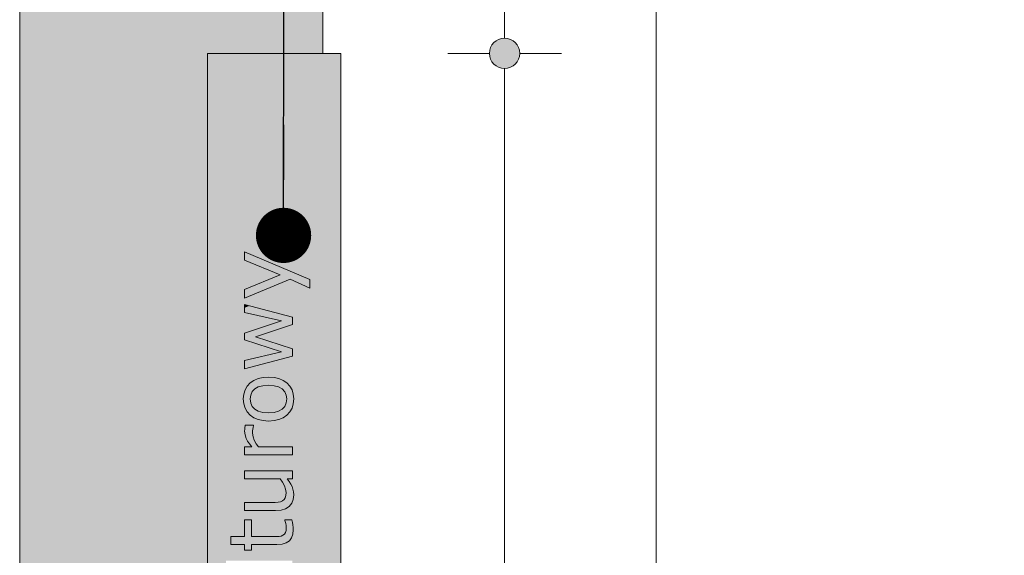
# Model space of a CAD drawing. Header units: millimetres. Extents: x 64850 to 1435566, y -594079 to 57306.
# Tile 118 of 121: x 1424726 to 1425538, y -591946 to -591504. Entities that reach past the tile are written whole.
import ezdxf

# ---------------------------------------------------------------- set-up
doc = ezdxf.new("R2010")
doc.units = ezdxf.units.MM
doc.header["$MEASUREMENT"] = 0
for name, color, linetype in [('Konstrukcja - Słupy', 7, 'Continuous'), ('Konstrukcja - Ściany zew', 7, 'Continuous'), ('Wymiarowanie - Ogólne', 7, 'Continuous')]:
    doc.layers.add(name, color=color, linetype=linetype)
for name, color, linetype, lineweight in [('Konstrukcja - Słupy_Nr_pióra__1', 7, 'Continuous', 13), ('Konstrukcja - Ściany zew_Nr_pióra__1', 7, 'Continuous', 13), ('Opisy - Etykiety_Nr_pióra__1', 7, 'Continuous', 13), ('Wymiarowanie - Ogólne_Nr_pióra__46', 5, 'Continuous', 15)]:
    doc.layers.add(name, color=color, linetype=linetype, lineweight=lineweight)
doc.layers.add('Wymiarowanie - Ogólne_Nr_pióra__45', color=7, linetype='Continuous', lineweight=15, true_color=0x40a5ff)
doc.layers.add('Wymiarowanie - Ogólne_Nr_pióra__85', color=7, linetype='Continuous', lineweight=13, true_color=0x80c2ff)
doc.styles.add('STYL_AUTOMATYCZNY_1', font='arial.ttf')
doc.dimstyles.new('STYL_AUTOMATYCZNY__1', dxfattribs={"dimtxt": 50, "dimasz": 47.5, "dimexe": 0.18, "dimexo": 0.0625, "dimgap": 0, "dimtad": 1, "dimtih": 1, "dimtoh": 1, "dimdec": 0, "dimlfac": 0.1, "dimzin": 0, "dimdsep": 46, "dimtxsty": 'STYL_AUTOMATYCZNY_1', "dimblk": 'ARROWHEAD_11', "dimblk1": 'ARROWHEAD_11', "dimblk2": 'ARROWHEAD_11', "dimcen": 0.09, "dimse1": 1, "dimse2": 1, "dimclrd": 256, "dimclre": 256, "dimclrt": 5, "dimazin": 0, "dimtfac": 1, "dimtdec": 4, "dimtmove": 0, "dimatfit": 3, "dimfxl": 1, "dimtolj": 1, "dimtzin": 0, "dimarcsym": 0})
doc.dimstyles.new('STYL_AUTOMATYCZNY__2', dxfattribs={"dimtxt": 50, "dimasz": 47.5, "dimexe": 0.18, "dimexo": 0.0625, "dimgap": 0, "dimtad": 1, "dimdec": 0, "dimlfac": 0.1, "dimzin": 0, "dimdsep": 46, "dimtxsty": 'STYL_AUTOMATYCZNY_1', "dimblk": 'ARROWHEAD_11', "dimblk1": 'ARROWHEAD_11', "dimblk2": 'ARROWHEAD_11', "dimcen": 0.09, "dimse1": 1, "dimse2": 1, "dimclrd": 256, "dimclre": 256, "dimclrt": 5, "dimazin": 0, "dimtfac": 1, "dimtdec": 4, "dimtmove": 0, "dimatfit": 3, "dimfxl": 1, "dimtolj": 1, "dimtzin": 0, "dimarcsym": 0})
doc.dimstyles.new('STYL_AUTOMATYCZNY__8', dxfattribs={"dimtxt": 0.18, "dimasz": 91.2, "dimexe": 0.18, "dimexo": 0.0625, "dimgap": 0, "dimtad": 0, "dimtih": 1, "dimtoh": 1, "dimdec": 4, "dimzin": 0, "dimdsep": 46, "dimcen": 0.09, "dimadec": 0, "dimazin": 0, "dimtfac": 1, "dimtdec": 4, "dimtmove": 0, "dimatfit": 3, "dimldrblk": 'ARROWHEAD_11', "dimfxl": 1, "dimtolj": 1, "dimtzin": 0, "dimarcsym": 0})

# ---------------------------------------------------------------- blocks, each defined once
blk = doc.blocks.new('ElemPrzekroju_22_4', base_point=(1348773.02, -593731.69))
at = {"layer": 'Konstrukcja - Słupy', "linetype": 'Continuous', "lineweight": 0, "true_color": 0x000000}
for points in [[(1424725.5, -593731.69), (1424845.5, -593731.69), (1424845.5, -593521.69), (1424855.5, -593521.69), (1424855.5, -593731.69), (1424975.5, -593731.69), (1424975.5, -592931.69), (1424880.5, -592931.69), (1424880.5, -591531.69), (1424975.5, -591531.69), (1424975.5, -591331.69), (1424725.5, -591331.69)], [(1424870.5, -591545.83), (1424865.5, -591552.9), (1424865.5, -592952.9), (1424964.09, -592952.9), (1424966.63, -592952.37), (1424969.43, -592951.31), (1424972.42, -592949.76), (1424975.5, -592947.77), (1424975.5, -592931.69), (1424880.5, -592931.69), (1424880.5, -591545.83)], [(1424911.08, -591733.98), (1424948.56, -591718.29), (1424964.99, -591725.62), (1424964.99, -591718.53), (1424911.08, -591695.55), (1424911.08, -591702.49), (1424940.28, -591714.69), (1424911.08, -591726.78)], [(1424911.08, -591733.98), (1424948.56, -591718.29), (1424964.99, -591725.62), (1424964.99, -591718.53), (1424911.08, -591695.55), (1424911.08, -591702.49), (1424940.28, -591714.69), (1424911.08, -591726.78)], [(1424941.58, -591752.66), (1424911.08, -591762.75), (1424911.08, -591768.21), (1424941.58, -591778.05), (1424911.08, -591785.28), (1424911.08, -591792.19), (1424950.47, -591781.82), (1424950.47, -591775.72), (1424920.11, -591765.67), (1424950.47, -591755.55), (1424950.47, -591749.42), (1424911.08, -591739.16), (1424911.08, -591745.82)], [(1424911.08, -591739.16), (1424911.08, -591741.78), (1424914.97, -591740.17)], [(1424911.08, -591745.82), (1424941.58, -591752.66), (1424911.08, -591762.75), (1424911.08, -591768.21), (1424926.97, -591773.33), (1424929.9, -591769.18), (1424933.71, -591770.17), (1424920.11, -591765.67), (1424950.47, -591755.55), (1424950.47, -591749.42), (1424918.11, -591740.99), (1424911.08, -591743.93)], [(1424911.08, -591792.19), (1424950.47, -591781.82), (1424950.47, -591775.72), (1424935.47, -591770.76), (1424935.47, -591771.36), (1424928.28, -591773.76), (1424941.58, -591778.05), (1424911.08, -591785.28)], [(1424910.34, -591813.18), (1424909.99, -591817.11), (1424910.31, -591820.69), (1424911.23, -591820.48), (1424915.79, -591820.17), (1424916.09, -591820.19), (1424915.7, -591817.11), (1424916.12, -591813.82), (1424917.36, -591811.05), (1424919.42, -591808.79), (1424922.34, -591807.13), (1424926.13, -591806.13), (1424930.79, -591805.8), (1424935.37, -591806.13), (1424939.12, -591807.14), (1424942.06, -591808.81), (1424944.16, -591811.07), (1424945.43, -591813.84), (1424945.85, -591817.11), (1424945.42, -591820.42), (1424944.15, -591823.21), (1424942.02, -591825.47), (1424939.08, -591827.13), (1424935.33, -591828.13), (1424930.79, -591828.47), (1424926.13, -591828.14), (1424922.34, -591827.14), (1424919.42, -591825.49), (1424917.36, -591823.23), (1424916.12, -591820.44), (1424916.1, -591820.28), (1424912.34, -591821.27), (1424910.68, -591822.22), (1424911.39, -591824.61), (1424913.13, -591827.71), (1424915.58, -591830.39), (1424918.63, -591832.54), (1424922.18, -591834.08), (1424926.23, -591835), (1424930.79, -591835.31), (1424935.22, -591835.01), (1424935.42, -591834.57), (1424935.68, -591832.59), (1424936.21, -591834.39), (1424936.25, -591834.8), (1424939.41, -591834.08), (1424942.95, -591832.54), (1424945.99, -591830.39), (1424948.43, -591827.71), (1424950.17, -591824.61), (1424951.21, -591821.08), (1424951.56, -591817.11), (1424951.21, -591813.18), (1424950.17, -591809.67), (1424948.43, -591806.57), (1424945.99, -591803.89), (1424942.95, -591801.73), (1424939.41, -591800.19), (1424935.35, -591799.26), (1424930.79, -591798.96), (1424928.51, -591799.11), (1424918.75, -591801.68), (1424918.63, -591801.73), (1424915.58, -591803.89), (1424913.13, -591806.57), (1424911.39, -591809.67)], [(1424922.18, -591800.19), (1424921.59, -591800.44), (1424926.58, -591799.26), (1424926.6, -591799.24), (1424926.23, -591799.26)], [(1424911.08, -591856.71), (1424911.08, -591863.34), (1424950.47, -591863.34), (1424950.47, -591856.71), (1424922.51, -591856.71), (1424920.56, -591854.01), (1424919, -591851.21), (1424917.98, -591848.3), (1424917.64, -591845.28), (1424917.68, -591843.51), (1424917.8, -591841.99), (1424918.01, -591840.57), (1424918.31, -591839.11), (1424918.31, -591838.76), (1424911.51, -591838.76), (1424911.17, -591841.09), (1424911.11, -591842.1), (1424911.08, -591843.59), (1424911.42, -591846.7), (1424912.41, -591849.74), (1424913.49, -591851.86), (1424914.99, -591854.18), (1424916.9, -591856.71)], [(1424911.08, -591856.71), (1424911.08, -591863.34), (1424950.47, -591863.34), (1424950.47, -591856.71), (1424922.51, -591856.71), (1424920.56, -591854.01), (1424919, -591851.21), (1424917.98, -591848.3), (1424917.64, -591845.28), (1424917.68, -591843.51), (1424917.8, -591841.99), (1424918.01, -591840.57), (1424918.31, -591839.11), (1424918.31, -591838.76), (1424911.51, -591838.76), (1424911.17, -591841.09), (1424911.11, -591842.1), (1424911.08, -591843.59), (1424911.42, -591846.7), (1424912.41, -591849.74), (1424913.49, -591851.86), (1424914.99, -591854.18), (1424916.9, -591856.71)], [(1424911.08, -591902.68), (1424911.08, -591909.31), (1424936.65, -591909.31), (1424941.14, -591908.93), (1424944.85, -591907.78), (1424947.77, -591905.86), (1424949.88, -591903.25), (1424951.14, -591900.03), (1424951.56, -591896.2), (1424951.4, -591893.8), (1424950.93, -591891.54), (1424950.15, -591889.43), (1424949.07, -591887.35), (1424947.72, -591885.21), (1424946.1, -591883.01), (1424950.47, -591883.01), (1424950.47, -591876.38), (1424911.08, -591876.38), (1424911.08, -591883.01), (1424940.49, -591883.01), (1424942.38, -591885.76), (1424943.91, -591888.7), (1424944.91, -591891.63), (1424945.25, -591894.33), (1424945.07, -591896.87), (1424944.54, -591898.73), (1424943.63, -591900.11), (1424942.29, -591901.2), (1424940.62, -591901.96), (1424938.64, -591902.4), (1424936.29, -591902.61), (1424933.51, -591902.68)], [(1424911.08, -591902.68), (1424911.08, -591909.31), (1424936.65, -591909.31), (1424941.14, -591908.93), (1424944.85, -591907.78), (1424947.77, -591905.86), (1424949.88, -591903.25), (1424951.14, -591900.03), (1424951.56, -591896.2), (1424951.4, -591893.8), (1424950.93, -591891.54), (1424950.15, -591889.43), (1424949.07, -591887.35), (1424947.72, -591885.21), (1424946.1, -591883.01), (1424950.47, -591883.01), (1424950.47, -591876.38), (1424911.08, -591876.38), (1424911.08, -591883.01), (1424940.49, -591883.01), (1424942.38, -591885.76), (1424943.91, -591888.7), (1424944.91, -591891.63), (1424945.25, -591894.33), (1424945.07, -591896.87), (1424944.54, -591898.73), (1424943.63, -591900.11), (1424942.29, -591901.2), (1424940.62, -591901.96), (1424938.64, -591902.4), (1424936.29, -591902.61), (1424933.51, -591902.68)], [(1424899.77, -591930.71), (1424899.77, -591937.34), (1424911.08, -591937.34), (1424911.08, -591941.82), (1424916.66, -591941.82), (1424916.66, -591937.34), (1424937.6, -591937.34), (1424941.93, -591936.99), (1424945.4, -591935.95), (1424948, -591934.2), (1424949.8, -591931.79), (1424950.88, -591928.74), (1424951.24, -591925.04), (1424951.16, -591923.19), (1424950.93, -591921.11), (1424950.56, -591918.99), (1424950.11, -591917.03), (1424944.16, -591917.03), (1424944.16, -591917.39), (1424944.51, -591918.41), (1424944.95, -591919.92), (1424945.31, -591921.65), (1424945.43, -591923.31), (1424945.26, -591925.74), (1424944.77, -591927.45), (1424943.93, -591928.66), (1424942.71, -591929.59), (1424941.14, -591930.26), (1424939.45, -591930.57), (1424937.36, -591930.68), (1424934.6, -591930.71), (1424916.66, -591930.71), (1424916.66, -591917.03), (1424911.08, -591917.03), (1424911.08, -591930.71)], [(1424899.77, -591930.71), (1424899.77, -591937.34), (1424911.08, -591937.34), (1424911.08, -591941.82), (1424916.66, -591941.82), (1424916.66, -591937.34), (1424937.6, -591937.34), (1424941.93, -591936.99), (1424945.4, -591935.95), (1424948, -591934.2), (1424949.8, -591931.79), (1424950.88, -591928.74), (1424951.24, -591925.04), (1424951.16, -591923.19), (1424950.93, -591921.11), (1424950.56, -591918.99), (1424950.11, -591917.03), (1424944.16, -591917.03), (1424944.16, -591917.39), (1424944.51, -591918.41), (1424944.95, -591919.92), (1424945.31, -591921.65), (1424945.43, -591923.31), (1424945.26, -591925.74), (1424944.77, -591927.45), (1424943.93, -591928.66), (1424942.71, -591929.59), (1424941.14, -591930.26), (1424939.45, -591930.57), (1424937.36, -591930.68), (1424934.6, -591930.71), (1424916.66, -591930.71), (1424916.66, -591917.03), (1424911.08, -591917.03), (1424911.08, -591930.71)]]:
    blk.add_hatch(color=18, dxfattribs=at).paths.add_polyline_path(points)
h = blk.add_hatch(color=18, dxfattribs=at)
h.paths.add_polyline_path([(1424910.34, -591813.18), (1424909.99, -591817.11), (1424910.34, -591821.08), (1424911.39, -591824.61), (1424913.13, -591827.71), (1424915.58, -591830.39), (1424918.63, -591832.54), (1424922.18, -591834.08), (1424926.23, -591835), (1424930.79, -591835.31), (1424935.35, -591835), (1424939.41, -591834.08), (1424942.95, -591832.54), (1424945.99, -591830.39), (1424948.43, -591827.71), (1424950.17, -591824.61), (1424951.21, -591821.08), (1424951.56, -591817.11), (1424951.21, -591813.18), (1424950.17, -591809.67), (1424948.43, -591806.57), (1424945.99, -591803.89), (1424942.95, -591801.73), (1424939.41, -591800.19), (1424935.35, -591799.26), (1424930.79, -591798.96), (1424926.23, -591799.26), (1424922.18, -591800.19), (1424918.63, -591801.73), (1424915.58, -591803.89), (1424913.13, -591806.57), (1424911.39, -591809.67)])
h.paths.add_polyline_path([(1424915.7, -591817.11), (1424916.12, -591813.82), (1424917.36, -591811.05), (1424919.42, -591808.79), (1424922.34, -591807.13), (1424926.13, -591806.13), (1424930.79, -591805.8), (1424935.37, -591806.13), (1424939.12, -591807.14), (1424942.06, -591808.81), (1424944.16, -591811.07), (1424945.43, -591813.84), (1424945.85, -591817.11), (1424945.42, -591820.42), (1424944.15, -591823.21), (1424942.02, -591825.47), (1424939.08, -591827.13), (1424935.33, -591828.13), (1424930.79, -591828.47), (1424926.13, -591828.14), (1424922.34, -591827.14), (1424919.42, -591825.49), (1424917.36, -591823.23), (1424916.12, -591820.44)], flags=0)
at = {"layer": 'Konstrukcja - Słupy_Nr_pióra__1', "color": 7, "linetype": 'Continuous', "lineweight": 13}
for p, q in [((1424725.5, -593731.69), (1424725.5, -591331.69)), ((1424975.5, -591531.69), (1424975.5, -591331.69))]:
    blk.add_line(p, q, dxfattribs=at)
blk = doc.blocks.new('ElemPrzekroju_23_4', base_point=(1348773.02, -593731.69))
at = {"layer": 'Konstrukcja - Ściany zew', "linetype": 'Continuous', "lineweight": 0, "true_color": 0x000000}
h = blk.add_hatch(color=18, dxfattribs=at)
h.paths.add_polyline_path([(1424978, -591531.69), (1424880.5, -591531.69), (1424880.5, -592931.69), (1424978, -592931.69)])
h.paths.add_polyline_path([(1424895.61, -591957.23), (1424895.61, -591950.6), (1424950.47, -591950.6), (1424950.47, -591957.23)], flags=0)
h.paths.add_polyline_path([(1424895.61, -592119.09), (1424895.61, -592112.47), (1424930.79, -592112.47), (1424911.08, -592093.32), (1424911.08, -592084.97), (1424929.28, -592103.26), (1424950.47, -592083.63), (1424950.47, -592092.37), (1424933.23, -592108.17), (1424937.32, -592112.47), (1424950.47, -592112.47), (1424950.47, -592119.09)], flags=0)
h.paths.add_polyline_path([(1424897.97, -592043.57), (1424925.36, -592043.57), (1424897.97, -592018.08), (1424897.97, -592009.62), (1424922.65, -592033.07), (1424950.47, -592008.53), (1424950.47, -592017.59), (1424927.09, -592038.35), (1424932.66, -592043.57), (1424950.47, -592043.57), (1424950.47, -592050.55), (1424897.97, -592050.55)], flags=0)
h.paths.add_polyline_path([(1424897.97, -592234.81), (1424897.97, -592220.57), (1424898.06, -592217.58), (1424898.32, -592214.91), (1424898.76, -592212.56), (1424899.78, -592209.47), (1424901.25, -592206.75), (1424902.7, -592204.9), (1424904.37, -592203.35), (1424906.25, -592202.11), (1424908.43, -592201.2), (1424910.96, -592200.65), (1424913.83, -592200.47), (1424917.2, -592200.77), (1424920.3, -592201.69), (1424923.09, -592203.14), (1424925.47, -592205.09), (1424927.13, -592207.01), (1424928.49, -592209.15), (1424929.54, -592211.51), (1424930.3, -592214.19), (1424930.75, -592217.3), (1424930.9, -592220.85), (1424930.9, -592227.83), (1424950.47, -592227.83), (1424950.47, -592234.81)], flags=0)
h.paths.add_polyline_path([(1424899.77, -591937.34), (1424899.77, -591930.71), (1424911.08, -591930.71), (1424911.08, -591917.03), (1424916.66, -591917.03), (1424916.66, -591930.71), (1424934.6, -591930.71), (1424937.36, -591930.68), (1424939.45, -591930.57), (1424941.14, -591930.26), (1424942.71, -591929.59), (1424943.93, -591928.66), (1424944.77, -591927.45), (1424945.26, -591925.74), (1424945.43, -591923.31), (1424945.31, -591921.65), (1424944.95, -591919.92), (1424944.51, -591918.41), (1424944.16, -591917.39), (1424944.16, -591917.03), (1424950.11, -591917.03), (1424950.56, -591918.99), (1424950.93, -591921.11), (1424951.16, -591923.19), (1424951.24, -591925.04), (1424950.88, -591928.74), (1424949.8, -591931.79), (1424948, -591934.2), (1424945.4, -591935.95), (1424941.93, -591936.99), (1424937.6, -591937.34), (1424916.66, -591937.34), (1424916.66, -591941.82), (1424911.08, -591941.82), (1424911.08, -591937.34)], flags=0)
h.paths.add_polyline_path([(1424910.34, -591821.08), (1424909.99, -591817.11), (1424910.34, -591813.18), (1424911.39, -591809.67), (1424913.13, -591806.57), (1424915.58, -591803.89), (1424918.63, -591801.73), (1424922.18, -591800.19), (1424926.23, -591799.26), (1424930.79, -591798.96), (1424935.35, -591799.26), (1424939.41, -591800.19), (1424942.95, -591801.73), (1424945.99, -591803.89), (1424948.43, -591806.57), (1424950.17, -591809.67), (1424951.21, -591813.18), (1424951.56, -591817.11), (1424951.21, -591821.08), (1424950.17, -591824.61), (1424948.43, -591827.71), (1424945.99, -591830.39), (1424942.95, -591832.54), (1424939.41, -591834.08), (1424935.35, -591835), (1424930.79, -591835.31), (1424926.23, -591835), (1424922.18, -591834.08), (1424918.63, -591832.54), (1424915.58, -591830.39), (1424913.13, -591827.71), (1424911.39, -591824.61)], flags=0)
h.paths.add_polyline_path([(1424910.2, -592182.48), (1424910.13, -592180.09), (1424910.21, -592177.44), (1424910.44, -592175.02), (1424910.82, -592172.85), (1424911.75, -592169.97), (1424913.16, -592167.5), (1424915.02, -592165.55), (1424917.36, -592164.12), (1424920.24, -592163.25), (1424923.74, -592162.96), (1424950.47, -592162.96), (1424950.47, -592169.55), (1424946.27, -592169.55), (1424946.99, -592170.58), (1424947.95, -592171.93), (1424948.91, -592173.4), (1424949.66, -592174.84), (1424950.4, -592176.62), (1424951.01, -592178.64), (1424951.42, -592180.98), (1424951.56, -592183.69), (1424951.17, -592187.06), (1424949.99, -592190.06), (1424948.03, -592192.71), (1424945.47, -592194.77), (1424942.47, -592196), (1424939.04, -592196.41), (1424936.25, -592196.2), (1424933.83, -592195.56), (1424931.8, -592194.49), (1424930.08, -592193.03), (1424928.63, -592191.2), (1424927.44, -592189.01), (1424926.5, -592186.45), (1424925.78, -592183.57), (1424925.29, -592180.37), (1424924.95, -592176.93), (1424924.67, -592173.32), (1424924.45, -592169.55), (1424923.42, -592169.55), (1424921.36, -592169.75), (1424919.69, -592170.34), (1424918.37, -592171.31), (1424917.36, -592172.62), (1424916.68, -592174.17), (1424916.27, -592176), (1424916.06, -592178.02), (1424915.99, -592180.13), (1424916.16, -592182.88), (1424916.67, -592185.94), (1424917.2, -592188.11), (1424917.86, -592190.32), (1424918.66, -592192.57), (1424918.66, -592192.92), (1424911.93, -592192.92), (1424911.38, -592190.55), (1424910.77, -592187.32), (1424910.41, -592184.89)], flags=0)
h.paths.add_polyline_path([(1424950.47, -591781.82), (1424911.08, -591792.19), (1424911.08, -591785.28), (1424941.58, -591778.05), (1424911.08, -591768.21), (1424911.08, -591762.75), (1424941.58, -591752.66), (1424911.08, -591745.82), (1424911.08, -591739.16), (1424950.47, -591749.42), (1424950.47, -591755.55), (1424920.11, -591765.67), (1424950.47, -591775.72)], flags=0)
h.paths.add_polyline_path([(1424911.08, -591976.97), (1424911.08, -591970.34), (1424950.47, -591970.34), (1424950.47, -591976.97), (1424946.1, -591976.97), (1424947.72, -591979.17), (1424949.07, -591981.31), (1424950.15, -591983.39), (1424950.93, -591985.5), (1424951.4, -591987.76), (1424951.56, -591990.16), (1424951.14, -591993.99), (1424949.88, -591997.21), (1424947.77, -591999.82), (1424944.85, -592001.74), (1424941.14, -592002.89), (1424936.65, -592003.27), (1424911.08, -592003.27), (1424911.08, -591996.65), (1424933.51, -591996.65), (1424936.29, -591996.57), (1424938.64, -591996.36), (1424940.62, -591995.92), (1424942.29, -591995.16), (1424943.63, -591994.07), (1424944.54, -591992.7), (1424945.07, -591990.84), (1424945.25, -591988.29), (1424944.91, -591985.6), (1424943.91, -591982.67), (1424942.38, -591979.72), (1424940.49, -591976.97)], flags=0)
h.paths.add_polyline_path([(1424911.08, -591702.49), (1424911.08, -591695.55), (1424964.99, -591718.53), (1424964.99, -591725.62), (1424948.56, -591718.29), (1424911.08, -591733.98), (1424911.08, -591726.78), (1424940.28, -591714.69)], flags=0)
h.paths.add_polyline_path([(1424950.47, -592150.19), (1424911.08, -592150.19), (1424911.08, -592143.56), (1424916.9, -592143.56), (1424914.99, -592141.03), (1424913.49, -592138.71), (1424912.41, -592136.6), (1424911.42, -592133.55), (1424911.08, -592130.45), (1424911.11, -592128.96), (1424911.17, -592127.94), (1424911.51, -592125.62), (1424918.31, -592125.62), (1424918.31, -592125.97), (1424918.01, -592127.43), (1424917.8, -592128.84), (1424917.68, -592130.36), (1424917.64, -592132.14), (1424917.98, -592135.15), (1424919, -592138.06), (1424920.56, -592140.87), (1424922.51, -592143.56), (1424950.47, -592143.56)], flags=0)
h.paths.add_polyline_path([(1424936.65, -591909.31), (1424911.08, -591909.31), (1424911.08, -591902.68), (1424933.51, -591902.68), (1424936.29, -591902.61), (1424938.64, -591902.4), (1424940.62, -591901.96), (1424942.29, -591901.2), (1424943.63, -591900.11), (1424944.54, -591898.73), (1424945.07, -591896.88), (1424945.25, -591894.33), (1424944.91, -591891.63), (1424943.91, -591888.7), (1424942.38, -591885.76), (1424940.49, -591883.01), (1424911.08, -591883.01), (1424911.08, -591876.38), (1424950.47, -591876.38), (1424950.47, -591883.01), (1424946.1, -591883.01), (1424947.72, -591885.21), (1424949.07, -591887.35), (1424950.15, -591889.43), (1424950.93, -591891.54), (1424951.4, -591893.8), (1424951.56, -591896.2), (1424951.14, -591900.03), (1424949.88, -591903.25), (1424947.77, -591905.86), (1424944.85, -591907.78), (1424941.14, -591908.93)], flags=0)
h.paths.add_polyline_path([(1424950.47, -591863.34), (1424911.08, -591863.34), (1424911.08, -591856.71), (1424916.9, -591856.71), (1424914.99, -591854.18), (1424913.49, -591851.86), (1424912.41, -591849.74), (1424911.42, -591846.7), (1424911.08, -591843.59), (1424911.11, -591842.1), (1424911.17, -591841.09), (1424911.51, -591838.76), (1424918.31, -591838.76), (1424918.31, -591839.11), (1424918.01, -591840.57), (1424917.8, -591841.99), (1424917.68, -591843.51), (1424917.64, -591845.28), (1424917.98, -591848.3), (1424919, -591851.21), (1424920.56, -591854.01), (1424922.51, -591856.71), (1424950.47, -591856.71)], flags=0)
blk.add_hatch(color=18, dxfattribs=at).paths.add_polyline_path([(1424915.7, -591817.11), (1424916.12, -591820.44), (1424917.36, -591823.23), (1424919.42, -591825.49), (1424922.34, -591827.14), (1424926.13, -591828.14), (1424930.79, -591828.47), (1424935.33, -591828.13), (1424939.08, -591827.13), (1424942.02, -591825.47), (1424944.15, -591823.21), (1424945.42, -591820.42), (1424945.85, -591817.11), (1424945.43, -591813.84), (1424944.16, -591811.07), (1424942.06, -591808.81), (1424939.12, -591807.14), (1424935.37, -591806.13), (1424930.79, -591805.8), (1424926.13, -591806.13), (1424922.34, -591807.13), (1424919.42, -591808.79), (1424917.36, -591811.05), (1424916.12, -591813.82)])
at = {"layer": 'Konstrukcja - Ściany zew_Nr_pióra__1', "color": 7, "linetype": 'Continuous', "lineweight": 13}
for p, q in [((1424880.5, -591531.69), (1424978, -591531.69)), ((1424880.5, -592931.69), (1424880.5, -591531.69)), ((1424911.08, -591695.55), (1424964.99, -591718.53)), ((1424911.08, -591702.49), (1424911.08, -591695.55)), ((1424940.28, -591714.69), (1424911.08, -591702.49)), ((1424911.08, -591726.78), (1424940.28, -591714.69)), ((1424948.56, -591718.29), (1424911.08, -591733.98)), ((1424964.99, -591725.62), (1424948.56, -591718.29)), ((1424964.99, -591718.53), (1424964.99, -591725.62)), ((1424911.08, -591733.98), (1424911.08, -591726.78)), ((1424911.08, -591739.16), (1424950.47, -591749.42)), ((1424911.08, -591745.82), (1424911.08, -591739.16)), ((1424941.58, -591752.66), (1424911.08, -591745.82)), ((1424950.47, -591749.42), (1424950.47, -591755.55)), ((1424911.08, -591762.75), (1424941.58, -591752.66)), ((1424950.47, -591755.55), (1424920.11, -591765.67)), ((1424911.08, -591768.21), (1424911.08, -591762.75)), ((1424920.11, -591765.67), (1424950.47, -591775.72)), ((1424941.58, -591778.05), (1424911.08, -591768.21)), ((1424911.08, -591785.28), (1424941.58, -591778.05)), ((1424950.47, -591781.82), (1424911.08, -591792.19)), ((1424950.47, -591775.72), (1424950.47, -591781.82)), ((1424911.08, -591792.19), (1424911.08, -591785.28)), ((1424922.18, -591800.19), (1424926.23, -591799.26)), ((1424926.23, -591799.26), (1424930.79, -591798.96)), ((1424930.79, -591798.96), (1424935.35, -591799.26)), ((1424935.35, -591799.26), (1424939.41, -591800.19)), ((1424911.39, -591809.67), (1424913.13, -591806.57)), ((1424913.13, -591806.57), (1424915.58, -591803.89)), ((1424915.58, -591803.89), (1424918.63, -591801.73)), ((1424918.63, -591801.73), (1424922.18, -591800.19)), ((1424922.34, -591807.13), (1424919.42, -591808.79)), ((1424926.13, -591806.13), (1424922.34, -591807.13)), ((1424930.79, -591805.8), (1424926.13, -591806.13)), ((1424935.37, -591806.13), (1424930.79, -591805.8)), ((1424939.12, -591807.14), (1424935.37, -591806.13)), ((1424942.06, -591808.81), (1424939.12, -591807.14)), ((1424939.41, -591800.19), (1424942.95, -591801.73)), ((1424942.95, -591801.73), (1424945.99, -591803.89)), ((1424945.99, -591803.89), (1424948.43, -591806.57)), ((1424948.43, -591806.57), (1424950.17, -591809.67)), ((1424909.99, -591817.11), (1424910.34, -591813.18)), ((1424910.34, -591813.18), (1424911.39, -591809.67)), ((1424916.12, -591813.82), (1424915.7, -591817.11)), ((1424917.36, -591811.05), (1424916.12, -591813.82)), ((1424919.42, -591808.79), (1424917.36, -591811.05)), ((1424944.16, -591811.07), (1424942.06, -591808.81)), ((1424945.43, -591813.84), (1424944.16, -591811.07)), ((1424945.85, -591817.11), (1424945.43, -591813.84)), ((1424950.17, -591809.67), (1424951.21, -591813.18)), ((1424951.21, -591813.18), (1424951.56, -591817.11)), ((1424910.34, -591821.08), (1424909.99, -591817.11)), ((1424911.39, -591824.61), (1424910.34, -591821.08)), ((1424915.7, -591817.11), (1424916.12, -591820.44)), ((1424916.12, -591820.44), (1424917.36, -591823.23)), ((1424917.36, -591823.23), (1424919.42, -591825.49)), ((1424942.02, -591825.47), (1424944.15, -591823.21)), ((1424944.15, -591823.21), (1424945.42, -591820.42)), ((1424945.42, -591820.42), (1424945.85, -591817.11)), ((1424951.21, -591821.08), (1424950.17, -591824.61)), ((1424951.56, -591817.11), (1424951.21, -591821.08)), ((1424913.13, -591827.71), (1424911.39, -591824.61)), ((1424915.58, -591830.39), (1424913.13, -591827.71)), ((1424918.63, -591832.54), (1424915.58, -591830.39)), ((1424919.42, -591825.49), (1424922.34, -591827.14)), ((1424922.34, -591827.14), (1424926.13, -591828.14)), ((1424926.13, -591828.14), (1424930.79, -591828.47)), ((1424930.79, -591828.47), (1424935.33, -591828.13)), ((1424935.33, -591828.13), (1424939.08, -591827.13)), ((1424939.08, -591827.13), (1424942.02, -591825.47)), ((1424945.99, -591830.39), (1424942.95, -591832.54)), ((1424948.43, -591827.71), (1424945.99, -591830.39)), ((1424950.17, -591824.61), (1424948.43, -591827.71)), ((1424911.17, -591841.09), (1424911.51, -591838.76)), ((1424911.51, -591838.76), (1424918.31, -591838.76)), ((1424918.31, -591839.11), (1424918.01, -591840.57)), ((1424918.31, -591838.76), (1424918.31, -591839.11)), ((1424922.18, -591834.08), (1424918.63, -591832.54)), ((1424926.23, -591835), (1424922.18, -591834.08)), ((1424930.79, -591835.31), (1424926.23, -591835)), ((1424935.35, -591835), (1424930.79, -591835.31)), ((1424939.41, -591834.08), (1424935.35, -591835)), ((1424942.95, -591832.54), (1424939.41, -591834.08)), ((1424911.08, -591843.59), (1424911.11, -591842.1)), ((1424911.42, -591846.7), (1424911.08, -591843.59)), ((1424911.11, -591842.1), (1424911.17, -591841.09)), ((1424912.41, -591849.74), (1424911.42, -591846.7)), ((1424917.68, -591843.51), (1424917.64, -591845.28)), ((1424917.64, -591845.28), (1424917.98, -591848.3)), ((1424917.8, -591841.99), (1424917.68, -591843.51)), ((1424918.01, -591840.57), (1424917.8, -591841.99)), ((1424917.98, -591848.3), (1424919, -591851.21)), ((1424911.08, -591863.34), (1424911.08, -591856.71)), ((1424911.08, -591856.71), (1424916.9, -591856.71)), ((1424913.49, -591851.86), (1424912.41, -591849.74)), ((1424914.99, -591854.18), (1424913.49, -591851.86)), ((1424916.9, -591856.71), (1424914.99, -591854.18)), ((1424919, -591851.21), (1424920.56, -591854.01)), ((1424920.56, -591854.01), (1424922.51, -591856.71)), ((1424922.51, -591856.71), (1424950.47, -591856.71)), ((1424950.47, -591856.71), (1424950.47, -591863.34)), ((1424950.47, -591863.34), (1424911.08, -591863.34)), ((1424911.08, -591883.01), (1424911.08, -591876.38)), ((1424911.08, -591876.38), (1424950.47, -591876.38)), ((1424950.47, -591876.38), (1424950.47, -591883.01)), ((1424940.49, -591883.01), (1424911.08, -591883.01)), ((1424942.38, -591885.76), (1424940.49, -591883.01)), ((1424943.91, -591888.7), (1424942.38, -591885.76)), ((1424944.91, -591891.63), (1424943.91, -591888.7)), ((1424950.47, -591883.01), (1424946.1, -591883.01)), ((1424946.1, -591883.01), (1424947.72, -591885.21)), ((1424947.72, -591885.21), (1424949.07, -591887.35)), ((1424949.07, -591887.35), (1424950.15, -591889.43)), ((1424944.54, -591898.73), (1424945.07, -591896.88)), ((1424945.25, -591894.33), (1424944.91, -591891.63)), ((1424945.07, -591896.88), (1424945.25, -591894.33)), ((1424950.15, -591889.43), (1424950.93, -591891.54)), ((1424950.93, -591891.54), (1424951.4, -591893.8)), ((1424951.56, -591896.2), (1424951.14, -591900.03)), ((1424951.4, -591893.8), (1424951.56, -591896.2)), ((1424911.08, -591909.31), (1424911.08, -591902.68)), ((1424911.08, -591902.68), (1424933.51, -591902.68)), ((1424933.51, -591902.68), (1424936.29, -591902.61)), ((1424936.29, -591902.61), (1424938.64, -591902.4)), ((1424938.64, -591902.4), (1424940.62, -591901.96)), ((1424940.62, -591901.96), (1424942.29, -591901.2)), ((1424942.29, -591901.2), (1424943.63, -591900.11)), ((1424943.63, -591900.11), (1424944.54, -591898.73)), ((1424949.88, -591903.25), (1424947.77, -591905.86)), ((1424951.14, -591900.03), (1424949.88, -591903.25)), ((1424936.65, -591909.31), (1424911.08, -591909.31)), ((1424941.14, -591908.93), (1424936.65, -591909.31)), ((1424944.85, -591907.78), (1424941.14, -591908.93)), ((1424947.77, -591905.86), (1424944.85, -591907.78)), ((1424911.08, -591930.71), (1424911.08, -591917.03)), ((1424911.08, -591917.03), (1424916.66, -591917.03)), ((1424916.66, -591917.03), (1424916.66, -591930.71)), ((1424944.16, -591917.39), (1424944.16, -591917.03)), ((1424944.16, -591917.03), (1424950.11, -591917.03)), ((1424944.51, -591918.41), (1424944.16, -591917.39)), ((1424944.95, -591919.92), (1424944.51, -591918.41)), ((1424945.31, -591921.65), (1424944.95, -591919.92)), ((1424945.43, -591923.31), (1424945.31, -591921.65)), ((1424950.11, -591917.03), (1424950.56, -591918.99)), ((1424950.56, -591918.99), (1424950.93, -591921.11)), ((1424950.93, -591921.11), (1424951.16, -591923.19)), ((1424941.14, -591930.26), (1424942.71, -591929.59)), ((1424942.71, -591929.59), (1424943.93, -591928.66)), ((1424943.93, -591928.66), (1424944.77, -591927.45)), ((1424944.77, -591927.45), (1424945.26, -591925.74)), ((1424945.26, -591925.74), (1424945.43, -591923.31)), ((1424950.88, -591928.74), (1424949.8, -591931.79)), ((1424951.24, -591925.04), (1424950.88, -591928.74)), ((1424951.16, -591923.19), (1424951.24, -591925.04)), ((1424899.77, -591937.34), (1424899.77, -591930.71)), ((1424899.77, -591930.71), (1424911.08, -591930.71)), ((1424911.08, -591937.34), (1424899.77, -591937.34)), ((1424911.08, -591941.82), (1424911.08, -591937.34)), ((1424916.66, -591930.71), (1424934.6, -591930.71)), ((1424937.6, -591937.34), (1424916.66, -591937.34)), ((1424916.66, -591937.34), (1424916.66, -591941.82)), ((1424934.6, -591930.71), (1424937.36, -591930.68)), ((1424937.36, -591930.68), (1424939.45, -591930.57)), ((1424941.93, -591936.99), (1424937.6, -591937.34)), ((1424939.45, -591930.57), (1424941.14, -591930.26)), ((1424945.4, -591935.95), (1424941.93, -591936.99)), ((1424948, -591934.2), (1424945.4, -591935.95)), ((1424949.8, -591931.79), (1424948, -591934.2)), ((1424916.66, -591941.82), (1424911.08, -591941.82))]:
    blk.add_line(p, q, dxfattribs=at)
blk = doc.blocks.new('ElemPrzekroju_24_4', base_point=(1348773.02, -593731.69))
at = {"layer": 'Konstrukcja - Ściany zew', "linetype": 'Continuous', "lineweight": 0, "true_color": 0x000000}
for points in [[(1424978, -592931.69), (1424979.09, -592931.69), (1424979.09, -591531.69), (1424978, -591531.69)], [(1424979.09, -592931.69), (1424981.25, -592931.69), (1424981.25, -591531.69), (1424979.09, -591531.69)], [(1424981.25, -592931.69), (1424983.3, -592931.69), (1424983.3, -591531.69), (1424981.25, -591531.69)], [(1424983.3, -591531.69), (1424983.3, -592931.69), (1424985.2, -592931.69), (1424985.2, -591531.69)], [(1424985.2, -591531.69), (1424985.2, -592931.69), (1424986.87, -592931.69), (1424986.87, -591531.69)], [(1424986.87, -592931.69), (1424988.28, -592931.69), (1424988.28, -591531.69), (1424986.87, -591531.69)], [(1424988.28, -592931.69), (1424989.37, -592931.69), (1424989.37, -591531.69), (1424988.28, -591531.69)], [(1424989.37, -592931.69), (1424990.12, -592931.69), (1424990.12, -591531.69), (1424989.37, -591531.69)], [(1424990.12, -592931.69), (1424990.5, -592931.69), (1424990.5, -591531.69), (1424990.12, -591531.69)]]:
    blk.add_hatch(color=18, dxfattribs=at).paths.add_polyline_path(points)
at = {"layer": 'Konstrukcja - Ściany zew_Nr_pióra__1', "color": 7, "linetype": 'Continuous', "lineweight": 13}
for p, q in [((1424979.09, -591531.69), (1424978, -591531.69)), ((1424981.25, -591531.69), (1424979.09, -591531.69)), ((1424983.3, -591531.69), (1424981.25, -591531.69)), ((1424985.2, -591531.69), (1424983.3, -591531.69)), ((1424986.87, -591531.69), (1424985.2, -591531.69)), ((1424988.28, -591531.69), (1424986.87, -591531.69)), ((1424989.37, -591531.69), (1424988.28, -591531.69)), ((1424990.12, -591531.69), (1424989.37, -591531.69)), ((1424990.5, -591531.69), (1424990.12, -591531.69)), ((1424990.5, -592931.69), (1424990.5, -591531.69))]:
    blk.add_line(p, q, dxfattribs=at)
blk = doc.blocks.new('*D72', base_point=(1348773.02, -593731.69))
at = {"layer": 'Wymiarowanie - Ogólne_Nr_pióra__45', "linetype": 'Continuous', "lineweight": 15, "true_color": 0x40a5ff}
for points in [[(1424868, -593018.09), (1424868.95, -593022.87), (1424871.66, -593026.93), (1424875.72, -593029.64), (1424880.5, -593030.59), (1424885.28, -593029.64), (1424889.34, -593026.93), (1424892.05, -593022.87), (1424893, -593018.09), (1424892.05, -593013.31), (1424889.34, -593009.25), (1424885.28, -593006.54), (1424880.5, -593005.59), (1424875.72, -593006.54), (1424871.66, -593009.25), (1424868.95, -593013.31)], [(1424963, -593018.09), (1424963.95, -593022.87), (1424966.66, -593026.93), (1424970.72, -593029.64), (1424975.5, -593030.59), (1424980.28, -593029.64), (1424984.34, -593026.93), (1424987.05, -593022.87), (1424988, -593018.09), (1424987.05, -593013.31), (1424984.34, -593009.25), (1424980.28, -593006.54), (1424975.5, -593005.59), (1424970.72, -593006.54), (1424966.66, -593009.25), (1424963.95, -593013.31)]]:
    blk.add_hatch(color=161, dxfattribs=at).paths.add_polyline_path(points)
at = {"layer": 'Wymiarowanie - Ogólne_Nr_pióra__45', "color": 161, "linetype": 'Continuous', "lineweight": 15, "true_color": 0x40a5ff}
for centre in [(1424880.5, -593018.09), (1424975.5, -593018.09)]:
    blk.add_circle(centre, 12.5, dxfattribs=at)
at = {"layer": 'Wymiarowanie - Ogólne_Nr_pióra__85', "color": 151, "linetype": 'Continuous', "lineweight": 13, "true_color": 0x80c2ff}
for p, q in [((1424880.5, -593005.59), (1424880.5, -592971.21)), ((1424975.5, -593005.59), (1424975.5, -592971.21)), ((1424855.5, -593018.09), (1424868, -593018.09)), ((1424893, -593018.09), (1424963, -593018.09)), ((1424880.5, -593064.96), (1424880.5, -593030.59)), ((1424975.5, -593064.96), (1424975.5, -593030.59))]:
    blk.add_line(p, q, dxfattribs=at)
at = {"layer": 'Wymiarowanie - Ogólne_Nr_pióra__46', "color": 5, "lineweight": 15, "insert": (1424896.35, -593011.2), "char_height": 50, "attachment_point": 7, "style": 'STYL_AUTOMATYCZNY_1'}
blk.add_mtext('\\A1;{\\pql;\\fArial|b0|i0|c238|p0;\\W1.000000;9\\fArial|b0|i0|c238|p0;\\W1.000000;\\A1{\\H.66x;\\S5^  ;}}', dxfattribs=at)
blk = doc.blocks.new('ARROWHEAD_11')
at = {"color": 0, "linetype": 'Continuous', "lineweight": 0}
blk.add_line((0, 0), (-1, 0), dxfattribs=at)
at = {"color": 0, "linetype": 'Continuous', "lineweight": 0, "const_width": 0.25, "flags": 128}
blk.add_lwpolyline([(-0.125, 0, 1), (0.125, 0, 1)], format="xyb", close=True, dxfattribs=at)
blk = doc.blocks.new('*D73', base_point=(1348773.02, -593731.69))
at = {"layer": 'Wymiarowanie - Ogólne_Nr_pióra__45', "linetype": 'Continuous', "lineweight": 15, "true_color": 0x40a5ff}
for points in [[(1424963, -593018.09), (1424963.95, -593022.87), (1424966.66, -593026.93), (1424970.72, -593029.64), (1424975.5, -593030.59), (1424980.28, -593029.64), (1424984.34, -593026.93), (1424987.05, -593022.87), (1424988, -593018.09), (1424987.05, -593013.31), (1424984.34, -593009.25), (1424980.28, -593006.54), (1424975.5, -593005.59), (1424970.72, -593006.54), (1424966.66, -593009.25), (1424963.95, -593013.31)], [(1424978, -593018.09), (1424978.95, -593022.87), (1424981.66, -593026.93), (1424985.72, -593029.64), (1424990.5, -593030.59), (1424995.28, -593029.64), (1424999.34, -593026.93), (1425002.05, -593022.87), (1425003, -593018.09), (1425002.05, -593013.31), (1424999.34, -593009.25), (1424995.28, -593006.54), (1424990.5, -593005.59), (1424985.72, -593006.54), (1424981.66, -593009.25), (1424978.95, -593013.31)]]:
    blk.add_hatch(color=161, dxfattribs=at).paths.add_polyline_path(points)
at = {"layer": 'Wymiarowanie - Ogólne_Nr_pióra__45', "color": 161, "linetype": 'Continuous', "lineweight": 15, "true_color": 0x40a5ff}
for centre in [(1424975.5, -593018.09), (1424990.5, -593018.09)]:
    blk.add_circle(centre, 12.5, dxfattribs=at)
at = {"layer": 'Wymiarowanie - Ogólne_Nr_pióra__85', "color": 151, "linetype": 'Continuous', "lineweight": 13, "true_color": 0x80c2ff}
for p, q in [((1424990.5, -593005.59), (1424990.5, -592971.21)), ((1424975.5, -593018.09), (1424990.5, -593018.09)), ((1425003, -593018.09), (1425015.5, -593018.09)), ((1424990.5, -593064.96), (1424990.5, -593030.59))]:
    blk.add_line(p, q, dxfattribs=at)
at = {"layer": 'Wymiarowanie - Ogólne_Nr_pióra__46', "color": 5, "lineweight": 15, "insert": (1425003, -593010.92), "char_height": 50, "attachment_point": 7, "style": 'STYL_AUTOMATYCZNY_1'}
blk.add_mtext('\\A1;{\\pql;\\fArial|b0|i0|c238|p0;\\W1.000000;1\\fArial|b0|i0|c238|p0;\\W1.000000;\\A1{\\H.66x;\\S5^  ;}}', dxfattribs=at)
blk = doc.blocks.new('*D75', base_point=(1348773.02, -593731.69))
at = {"layer": 'Wymiarowanie - Ogólne_Nr_pióra__45', "linetype": 'Continuous', "lineweight": 15, "true_color": 0x40a5ff}
for points in [[(1425113, -591531.69), (1425113.95, -591536.47), (1425116.66, -591540.53), (1425120.72, -591543.24), (1425125.5, -591544.19), (1425130.28, -591543.24), (1425134.34, -591540.53), (1425137.05, -591536.47), (1425138, -591531.69), (1425137.05, -591526.91), (1425134.34, -591522.85), (1425130.28, -591520.14), (1425125.5, -591519.19), (1425120.72, -591520.14), (1425116.66, -591522.85), (1425113.95, -591526.91)], [(1425113, -592931.69), (1425113.95, -592936.47), (1425116.66, -592940.53), (1425120.72, -592943.24), (1425125.5, -592944.19), (1425130.28, -592943.24), (1425134.34, -592940.53), (1425137.05, -592936.47), (1425138, -592931.69), (1425137.05, -592926.91), (1425134.34, -592922.85), (1425130.28, -592920.14), (1425125.5, -592919.19), (1425120.72, -592920.14), (1425116.66, -592922.85), (1425113.95, -592926.91)]]:
    blk.add_hatch(color=161, dxfattribs=at).paths.add_polyline_path(points)
at = {"layer": 'Wymiarowanie - Ogólne_Nr_pióra__45', "color": 161, "linetype": 'Continuous', "lineweight": 15, "true_color": 0x40a5ff}
for centre in [(1425125.5, -591531.69), (1425125.5, -592931.69)]:
    blk.add_circle(centre, 12.5, dxfattribs=at)
at = {"layer": 'Wymiarowanie - Ogólne_Nr_pióra__85', "color": 151, "linetype": 'Continuous', "lineweight": 13, "true_color": 0x80c2ff}
for p, q in [((1425113, -591531.69), (1425078.63, -591531.69)), ((1425172.38, -591531.69), (1425138, -591531.69)), ((1425125.5, -592919.19), (1425125.5, -591544.19)), ((1425113, -592931.69), (1425078.63, -592931.69)), ((1425172.38, -592931.69), (1425138, -592931.69))]:
    blk.add_line(p, q, dxfattribs=at)
at = {"layer": 'Wymiarowanie - Ogólne_Nr_pióra__46', "color": 5, "lineweight": 15, "insert": (1425115.5, -592288.9), "char_height": 50, "attachment_point": 7, "rotation": 90, "style": 'STYL_AUTOMATYCZNY_1'}
blk.add_mtext('\\A1;{\\pql;\\fArial|b0|i0|c238|p0;\\W1.000000;140}', dxfattribs=at)
blk = doc.blocks.new('*D76', base_point=(1348773.02, -593731.69))
at = {"layer": 'Wymiarowanie - Ogólne_Nr_pióra__45', "linetype": 'Continuous', "lineweight": 15, "true_color": 0x40a5ff}
for points in [[(1425113, -591331.69), (1425113.95, -591336.47), (1425116.66, -591340.53), (1425120.72, -591343.24), (1425125.5, -591344.19), (1425130.28, -591343.24), (1425134.34, -591340.53), (1425137.05, -591336.47), (1425138, -591331.69), (1425137.05, -591326.91), (1425134.34, -591322.85), (1425130.28, -591320.14), (1425125.5, -591319.19), (1425120.72, -591320.14), (1425116.66, -591322.85), (1425113.95, -591326.91)], [(1425113, -591531.69), (1425113.95, -591536.47), (1425116.66, -591540.53), (1425120.72, -591543.24), (1425125.5, -591544.19), (1425130.28, -591543.24), (1425134.34, -591540.53), (1425137.05, -591536.47), (1425138, -591531.69), (1425137.05, -591526.91), (1425134.34, -591522.85), (1425130.28, -591520.14), (1425125.5, -591519.19), (1425120.72, -591520.14), (1425116.66, -591522.85), (1425113.95, -591526.91)]]:
    blk.add_hatch(color=161, dxfattribs=at).paths.add_polyline_path(points)
at = {"layer": 'Wymiarowanie - Ogólne_Nr_pióra__45', "color": 161, "linetype": 'Continuous', "lineweight": 15, "true_color": 0x40a5ff}
for centre in [(1425125.5, -591331.69), (1425125.5, -591531.69)]:
    blk.add_circle(centre, 12.5, dxfattribs=at)
at = {"layer": 'Wymiarowanie - Ogólne_Nr_pióra__85', "color": 151, "linetype": 'Continuous', "lineweight": 13, "true_color": 0x80c2ff}
for p, q in [((1425125.5, -591319.19), (1425125.5, -591306.69)), ((1425113, -591331.69), (1425078.63, -591331.69)), ((1425172.38, -591331.69), (1425138, -591331.69)), ((1425125.5, -591519.19), (1425125.5, -591344.19)), ((1425113, -591531.69), (1425078.63, -591531.69)), ((1425172.38, -591531.69), (1425138, -591531.69))]:
    blk.add_line(p, q, dxfattribs=at)
at = {"layer": 'Wymiarowanie - Ogólne_Nr_pióra__46', "color": 5, "lineweight": 15, "insert": (1425115.5, -591469.83), "char_height": 50, "attachment_point": 7, "rotation": 90, "style": 'STYL_AUTOMATYCZNY_1'}
blk.add_mtext('\\A1;{\\pql;\\fArial|b0|i0|c238|p0;\\W1.000000;20}', dxfattribs=at)
blk = doc.blocks.new('*D78', base_point=(1348773.02, -593731.69))
at = {"layer": 'Wymiarowanie - Ogólne_Nr_pióra__45', "linetype": 'Continuous', "lineweight": 15, "true_color": 0x40a5ff}
for points in [[(1425238, -591331.69), (1425238.95, -591336.47), (1425241.66, -591340.53), (1425245.72, -591343.24), (1425250.5, -591344.19), (1425255.28, -591343.24), (1425259.34, -591340.53), (1425262.05, -591336.47), (1425263, -591331.69), (1425262.05, -591326.91), (1425259.34, -591322.85), (1425255.28, -591320.14), (1425250.5, -591319.19), (1425245.72, -591320.14), (1425241.66, -591322.85), (1425238.95, -591326.91)], [(1425238, -593731.69), (1425238.95, -593736.47), (1425241.66, -593740.53), (1425245.72, -593743.24), (1425250.5, -593744.19), (1425255.28, -593743.24), (1425259.34, -593740.53), (1425262.05, -593736.47), (1425263, -593731.69), (1425262.05, -593726.91), (1425259.34, -593722.85), (1425255.28, -593720.14), (1425250.5, -593719.19), (1425245.72, -593720.14), (1425241.66, -593722.85), (1425238.95, -593726.91)]]:
    blk.add_hatch(color=161, dxfattribs=at).paths.add_polyline_path(points)
at = {"layer": 'Wymiarowanie - Ogólne_Nr_pióra__45', "color": 161, "linetype": 'Continuous', "lineweight": 15, "true_color": 0x40a5ff}
for centre in [(1425250.5, -591331.69), (1425250.5, -593731.69)]:
    blk.add_circle(centre, 12.5, dxfattribs=at)
at = {"layer": 'Wymiarowanie - Ogólne_Nr_pióra__85', "color": 151, "linetype": 'Continuous', "lineweight": 13, "true_color": 0x80c2ff}
for p, q in [((1425250.5, -591319.19), (1425250.5, -591306.69)), ((1425238, -591331.69), (1425203.63, -591331.69)), ((1425297.38, -591331.69), (1425263, -591331.69)), ((1425250.5, -593719.19), (1425250.5, -591344.19)), ((1425238, -593731.69), (1425203.63, -593731.69)), ((1425297.38, -593731.69), (1425263, -593731.69)), ((1425250.5, -593756.69), (1425250.5, -593744.19))]:
    blk.add_line(p, q, dxfattribs=at)
at = {"layer": 'Wymiarowanie - Ogólne_Nr_pióra__46', "color": 5, "lineweight": 15, "insert": (1425240.5, -592588.9), "char_height": 50, "attachment_point": 7, "rotation": 90, "style": 'STYL_AUTOMATYCZNY_1'}
blk.add_mtext('\\A1;{\\pql;\\fArial|b0|i0|c238|p0;\\W1.000000;240}', dxfattribs=at)
blk = doc.blocks.new('*D79', base_point=(1348773.02, -593731.69))
at = {"layer": 'Wymiarowanie - Ogólne_Nr_pióra__45', "linetype": 'Continuous', "lineweight": 15, "true_color": 0x40a5ff}
for points in [[(1424868, -593128.09), (1424868.95, -593132.87), (1424871.66, -593136.93), (1424875.72, -593139.64), (1424880.5, -593140.59), (1424885.28, -593139.64), (1424889.34, -593136.93), (1424892.05, -593132.87), (1424893, -593128.09), (1424892.05, -593123.31), (1424889.34, -593119.25), (1424885.28, -593116.54), (1424880.5, -593115.59), (1424875.72, -593116.54), (1424871.66, -593119.25), (1424868.95, -593123.31)], [(1424978, -593128.09), (1424978.95, -593132.87), (1424981.66, -593136.93), (1424985.72, -593139.64), (1424990.5, -593140.59), (1424995.28, -593139.64), (1424999.34, -593136.93), (1425002.05, -593132.87), (1425003, -593128.09), (1425002.05, -593123.31), (1424999.34, -593119.25), (1424995.28, -593116.54), (1424990.5, -593115.59), (1424985.72, -593116.54), (1424981.66, -593119.25), (1424978.95, -593123.31)]]:
    blk.add_hatch(color=161, dxfattribs=at).paths.add_polyline_path(points)
at = {"layer": 'Wymiarowanie - Ogólne_Nr_pióra__45', "color": 161, "linetype": 'Continuous', "lineweight": 15, "true_color": 0x40a5ff}
for centre in [(1424880.5, -593128.09), (1424990.5, -593128.09)]:
    blk.add_circle(centre, 12.5, dxfattribs=at)
at = {"layer": 'Wymiarowanie - Ogólne_Nr_pióra__85', "color": 151, "linetype": 'Continuous', "lineweight": 13, "true_color": 0x80c2ff}
for p, q in [((1424880.5, -593115.59), (1424880.5, -593081.21)), ((1424990.5, -593115.59), (1424990.5, -593081.21)), ((1424855.5, -593128.09), (1424868, -593128.09)), ((1424893, -593128.09), (1424978, -593128.09)), ((1425003, -593128.09), (1425015.5, -593128.09)), ((1424880.5, -593174.96), (1424880.5, -593140.59)), ((1424990.5, -593174.96), (1424990.5, -593140.59))]:
    blk.add_line(p, q, dxfattribs=at)
at = {"layer": 'Wymiarowanie - Ogólne_Nr_pióra__46', "color": 5, "lineweight": 15, "insert": (1424899.91, -593118.09), "char_height": 50, "attachment_point": 7, "style": 'STYL_AUTOMATYCZNY_1'}
blk.add_mtext('\\A1;{\\pql;\\fArial|b0|i0|c238|p0;\\W1.000000;11}', dxfattribs=at)

msp = doc.modelspace()

# ---------------------------------------------------------------- block references
at = {"layer": 'Konstrukcja - Słupy', "lineweight": 0}
msp.add_blockref('ElemPrzekroju_22_4', (1348773.02, -593731.69), dxfattribs=at)
at = {"layer": 'Konstrukcja - Ściany zew', "lineweight": 0}
for name in ['ElemPrzekroju_23_4', 'ElemPrzekroju_24_4']:
    msp.add_blockref(name, (1348773.02, -593731.69), dxfattribs=at)

# ---------------------------------------------------------------- dimensions: what is measured, and where the dimension line sits
at = {"layer": 'Wymiarowanie - Ogólne', "color": 151, "linetype": 'Continuous', "lineweight": 13, "true_color": 0x80c2ff}
for base, p1, p2, picture, middle in [((1425250.5, -591331.69), (1424725.5, -593731.69), (1424975.5, -591331.69), '*D78', (1425215.5, -592531.82)), ((1425125.5, -591331.69), (1424880.5, -591531.69), (1424975.5, -591331.69), '*D76', (1425090.5, -591431.78)), ((1425125.5, -591531.69), (1424978, -592931.69), (1424880.5, -591531.69), '*D75', (1425090.5, -592231.82))]:
    dim = msp.add_linear_dim(base=base, p1=p1, p2=p2, angle=90, dimstyle='STYL_AUTOMATYCZNY__2', dxfattribs=at)
    dim.commit()
    dim.dimension.update_dxf_attribs({"geometry": picture, "text_midpoint": middle, "dimtype": 160, "text_rotation": 90})
for base, p1, p2, picture, middle in [((1424975.50087516, -593018.08910583), (1424880.50087516, -591531.69095472), (1424975.50087516, -593021.92689033), '*D72', (1424982.68712406, -592983.08910568)), ((1424990.5, -593128.09), (1424880.5, -591531.69), (1424990.5, -591531.69), '*D79', (1424937.96, -593093.09)), ((1424990.50087516, -593018.08910583), (1424975.50087516, -593021.92689033), (1424990.50087516, -591531.69095472), '*D73', (1425089.34062367, -592983.08910568))]:
    dim = msp.add_linear_dim(base=base, p1=p1, p2=p2, dimstyle='STYL_AUTOMATYCZNY__1', dxfattribs=at)
    dim.commit()
    dim.dimension.update_dxf_attribs({"geometry": picture, "text_midpoint": middle, "dimtype": 160})

# ---------------------------------------------------------------- leaders
at = {"layer": 'Opisy - Etykiety_Nr_pióra__1', "color": 7, "linetype": 'Continuous', "lineweight": 13, "annotation_type": 0, "has_hookline": 1, "hookline_direction": 0, "text_width": 1015.37}
msp.add_leader([(1424943.18, -591682.01), (1424943.9, -591043.57), (1425135.24, -591043.57)], dimstyle='STYL_AUTOMATYCZNY__8', dxfattribs=at)

doc.saveas('drawing.dxf')
